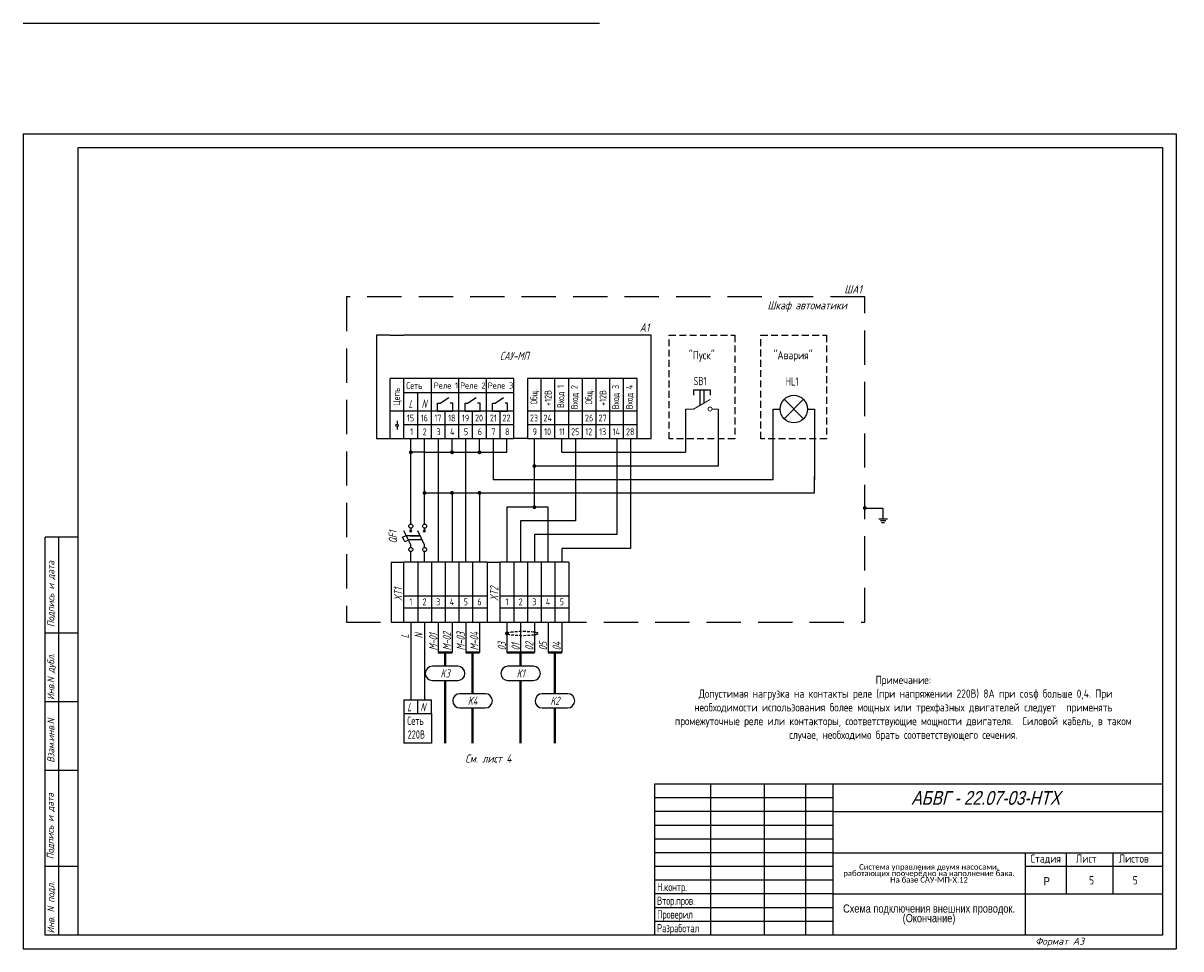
# Model space of a CAD drawing. Header units: millimetres. Extents: x 1700 to 2122, y 1030 to 2962.
# Tile 1 of 4: x 1700 to 2122, y 1030 to 1367. Entities that reach past the tile are written whole.
import ezdxf
from ezdxf.enums import TextEntityAlignment as Align

# ---------------------------------------------------------------- set-up
doc = ezdxf.new("R2010")
doc.units = ezdxf.units.MM
doc.linetypes.add('CONTI', pattern=[0])
doc.linetypes.add('DASHED2', pattern=[0.375, 0.25, -0.125])
doc.layers.add('015', color=7, linetype='Continuous', lineweight=15)
for name, color, linetype in [('Размеры', 3, 'Continuous'), ('Съемка', 162, 'Continuous'), ('Текст', 7, 'Continuous'), ('Форматка', 4, 'Continuous')]:
    doc.layers.add(name, color=color, linetype=linetype)
doc.layers.add('Слой1', color=10, linetype='Continuous', lineweight=200, plot=False)
doc.styles.add('35', font='romans.shx', dxfattribs={"width": 0.7, "oblique": 15, "height": 3.5})
doc.styles.add('Arial', font='arial.ttf')
doc.styles.add('GOST', font='GOST.shx', dxfattribs={"oblique": 15})
doc.styles.add('gost2304', font='gost_ptb.shx', dxfattribs={"width": 0.8, "oblique": 15, "height": 2.5})
doc.styles.add('Romans8', font='romans8.shx', dxfattribs={"width": 0.8, "height": 3})
doc.styles.add('style3', font='simplex.shx', dxfattribs={"height": 3})
doc.styles.add('style4', font='romans.shx', dxfattribs={"width": 0.7, "height": 3})

msp = doc.modelspace()

# ---------------------------------------------------------------- hatches: boundary and pattern name
at = {"layer": 'Съемка', "linetype": 'CONTI', "ltscale": 0.3}
for points in [[(1841.94, 1210.91, 1), (1840.52, 1210.91, 1)], [(1856.94, 1210.91, 1), (1855.52, 1210.91, 1)], [(1866.94, 1210.91, 1), (1865.52, 1210.91, 1)], [(1846.94, 1196.12, 1), (1845.52, 1196.12, 1)], [(1856.94, 1196.12, 1), (1855.52, 1196.12, 1)], [(2006.59, 1189.91, 1), (2006.59, 1191.33, 1)]]:
    msp.add_hatch(color=7, dxfattribs=at).paths.add_polyline_path(points)
h = msp.add_hatch(color=7, dxfattribs=at)
edge = h.paths.add_edge_path()
edge.add_arc((1886.23, 1205.91), 0.709, 0, 360)
h = msp.add_hatch(color=7, dxfattribs=at)
edge = h.paths.add_edge_path()
edge.add_arc((1866.23, 1196.12), 0.709, 0, 360)
h = msp.add_hatch(color=7, dxfattribs=at)
edge = h.paths.add_edge_path()
edge.add_arc((1886.23, 1190.91), 0.709, 0, 360)
h = msp.add_hatch(color=7, dxfattribs=at)
edge = h.paths.add_edge_path()
edge.add_arc((1876.23, 1144.91), 0.709, 0, 360)

# ---------------------------------------------------------------- linework, layer by layer
for p, q in [((1833.73, 1253.6), (1828.73, 1253.6)), ((1828.73, 1253.6), (1828.73, 1215.91)), ((1833.73, 1253.6), (1838.73, 1253.6)), ((1928.73, 1253.6), (1838.73, 1253.6)), ((1928.73, 1215.91), (1928.73, 1253.6)), ((1833.73, 1225.91), (1833.73, 1237.75)), ((1838.73, 1237.75), (1833.73, 1237.75)), ((1838.73, 1225.91), (1838.73, 1237.75)), ((1843.73, 1237.75), (1838.73, 1237.75)), ((1848.73, 1237.75), (1843.73, 1237.75)), ((1848.73, 1225.91), (1848.73, 1237.75)), ((1853.73, 1237.75), (1848.73, 1237.75)), ((1858.73, 1237.75), (1853.73, 1237.75)), ((1858.73, 1225.91), (1858.73, 1237.75)), ((1863.73, 1237.75), (1858.73, 1237.75)), ((1868.73, 1237.75), (1863.73, 1237.75)), ((1868.73, 1225.91), (1868.73, 1237.75)), ((1873.73, 1237.75), (1868.73, 1237.75)), ((1878.73, 1237.75), (1873.73, 1237.75)), ((1878.73, 1225.91), (1878.73, 1237.75)), ((1888.73, 1237.75), (1883.73, 1237.75)), ((1883.73, 1237.75), (1883.73, 1215.91)), ((1888.73, 1225.91), (1888.73, 1237.75)), ((1893.73, 1237.75), (1888.73, 1237.75)), ((1893.73, 1225.91), (1893.73, 1237.75)), ((1898.73, 1237.75), (1893.73, 1237.75)), ((1898.73, 1225.91), (1898.73, 1237.75)), ((1903.73, 1237.75), (1898.73, 1237.75)), ((1903.73, 1225.91), (1903.73, 1237.75)), ((1908.73, 1237.75), (1903.73, 1237.75)), ((1908.73, 1225.91), (1908.73, 1237.75)), ((1913.73, 1237.75), (1908.73, 1237.75)), ((1913.73, 1225.91), (1913.73, 1237.75)), ((1918.73, 1237.75), (1913.73, 1237.75)), ((1918.73, 1225.91), (1918.73, 1237.75)), ((1923.73, 1237.75), (1918.73, 1237.75)), ((1923.73, 1225.91), (1923.73, 1237.75)), ((1843.73, 1225.91), (1843.73, 1232.75)), ((1944.23, 1233.68), (1950.23, 1233.68)), ((1944.23, 1233.68), (1944.23, 1231.68)), ((1946.48, 1233.68), (1947.98, 1233.68)), ((1946.48, 1233.68), (1946.48, 1227.98)), ((1947.98, 1233.68), (1947.98, 1228.85)), ((1950.23, 1233.68), (1950.23, 1231.68)), ((1850.97, 1225.91), (1850.97, 1228.83)), ((1850.97, 1228.83), (1851.9, 1228.83)), ((1856.48, 1228.83), (1855.55, 1228.83)), ((1856.48, 1225.91), (1856.48, 1228.83)), ((1860.97, 1225.91), (1860.97, 1228.83)), ((1860.97, 1228.83), (1861.9, 1228.83)), ((1866.48, 1228.83), (1865.55, 1228.83)), ((1866.48, 1225.91), (1866.48, 1228.83)), ((1870.97, 1225.91), (1870.97, 1228.83)), ((1870.97, 1228.83), (1871.9, 1228.83)), ((1876.48, 1228.83), (1875.55, 1228.83)), ((1876.48, 1225.91), (1876.48, 1228.83)), ((1977.19, 1223.15), (1984.26, 1230.22)), ((1977.19, 1230.22), (1984.26, 1223.15)), ((1833.73, 1220.91), (1833.73, 1225.91)), ((1838.73, 1225.91), (1833.73, 1225.91)), ((1838.73, 1220.91), (1838.73, 1225.91)), ((1843.73, 1225.91), (1838.73, 1225.91)), ((1843.73, 1220.91), (1843.73, 1225.91)), ((1848.73, 1225.91), (1843.73, 1225.91)), ((1848.73, 1220.91), (1848.73, 1225.91)), ((1853.73, 1225.91), (1848.73, 1225.91)), ((1850.97, 1225.91), (1856.48, 1225.91)), ((1853.73, 1220.91), (1853.73, 1225.91)), ((1858.73, 1225.91), (1853.73, 1225.91)), ((1858.73, 1220.91), (1858.73, 1225.91)), ((1863.73, 1225.91), (1858.73, 1225.91)), ((1860.97, 1225.91), (1866.48, 1225.91)), ((1863.73, 1220.91), (1863.73, 1225.91)), ((1868.73, 1225.91), (1863.73, 1225.91)), ((1868.73, 1220.91), (1868.73, 1225.91)), ((1873.73, 1225.91), (1868.73, 1225.91)), ((1870.97, 1225.91), (1876.48, 1225.91)), ((1873.73, 1220.91), (1873.73, 1225.91)), ((1878.73, 1225.91), (1873.73, 1225.91)), ((1878.73, 1220.91), (1878.73, 1225.91)), ((1888.73, 1225.91), (1883.73, 1225.91)), ((1888.73, 1220.91), (1888.73, 1225.91)), ((1893.73, 1225.91), (1888.73, 1225.91)), ((1893.73, 1220.91), (1893.73, 1225.91)), ((1898.73, 1225.91), (1893.73, 1225.91)), ((1898.73, 1220.91), (1898.73, 1225.91)), ((1903.73, 1225.91), (1898.73, 1225.91)), ((1903.73, 1220.91), (1903.73, 1225.91)), ((1908.73, 1225.91), (1903.73, 1225.91)), ((1908.73, 1220.91), (1908.73, 1225.91)), ((1913.73, 1225.91), (1908.73, 1225.91)), ((1913.73, 1220.91), (1913.73, 1225.91)), ((1918.73, 1225.91), (1913.73, 1225.91)), ((1918.73, 1220.91), (1918.73, 1225.91)), ((1923.73, 1225.91), (1918.73, 1225.91)), ((1923.73, 1220.91), (1923.73, 1225.91)), ((1941.23, 1226.68), (1941.23, 1210.91)), ((1953.23, 1226.68), (1953.23, 1205.91)), ((1973.23, 1200.91), (1973.23, 1226.68)), ((1973.23, 1226.68), (1975.73, 1226.68)), ((1985.73, 1226.68), (1988.23, 1226.68)), ((1988.23, 1226.68), (1988.23, 1200.91)), ((1833.73, 1215.91), (1833.73, 1220.91)), ((1838.73, 1215.91), (1838.73, 1220.91)), ((1843.73, 1220.91), (1838.73, 1220.91)), ((1843.73, 1215.91), (1843.73, 1220.91)), ((1848.73, 1220.91), (1843.73, 1220.91)), ((1848.73, 1215.91), (1848.73, 1220.91)), ((1853.73, 1220.91), (1848.73, 1220.91)), ((1853.73, 1215.91), (1853.73, 1220.91)), ((1858.73, 1220.91), (1853.73, 1220.91)), ((1858.73, 1215.91), (1858.73, 1220.91)), ((1863.73, 1220.91), (1858.73, 1220.91)), ((1863.73, 1215.91), (1863.73, 1220.91)), ((1868.73, 1220.91), (1863.73, 1220.91)), ((1868.73, 1215.91), (1868.73, 1220.91)), ((1873.73, 1220.91), (1868.73, 1220.91)), ((1873.73, 1215.91), (1873.73, 1220.91)), ((1878.73, 1220.91), (1873.73, 1220.91)), ((1878.73, 1215.91), (1878.73, 1220.91)), ((1888.73, 1220.91), (1883.73, 1220.91)), ((1888.73, 1215.91), (1888.73, 1220.91)), ((1893.73, 1220.91), (1888.73, 1220.91)), ((1893.73, 1215.91), (1893.73, 1220.91)), ((1898.73, 1220.91), (1893.73, 1220.91)), ((1898.73, 1215.91), (1898.73, 1220.91)), ((1903.73, 1220.91), (1898.73, 1220.91)), ((1903.73, 1215.91), (1903.73, 1220.91)), ((1908.73, 1220.91), (1903.73, 1220.91)), ((1908.73, 1215.91), (1908.73, 1220.91)), ((1913.73, 1220.91), (1908.73, 1220.91)), ((1913.73, 1215.91), (1913.73, 1220.91)), ((1918.73, 1220.91), (1913.73, 1220.91)), ((1918.73, 1215.91), (1918.73, 1220.91)), ((1923.73, 1220.91), (1918.73, 1220.91)), ((1923.73, 1215.91), (1923.73, 1220.91)), ((1828.73, 1215.91), (1833.73, 1215.91)), ((1833.73, 1215.91), (1838.73, 1215.91)), ((1838.73, 1215.91), (1843.73, 1215.91)), ((1841.23, 1184.75), (1841.23, 1215.91)), ((1843.73, 1215.91), (1848.73, 1215.91)), ((1846.23, 1210.91), (1846.23, 1215.91)), ((1848.73, 1215.91), (1853.73, 1215.91)), ((1851.23, 1215.91), (1851.23, 1170.91)), ((1853.73, 1215.91), (1858.73, 1215.91)), ((1856.23, 1210.91), (1856.23, 1215.91)), ((1858.73, 1215.91), (1863.73, 1215.91)), ((1861.23, 1170.91), (1861.23, 1215.91)), ((1863.73, 1215.91), (1868.73, 1215.91)), ((1866.23, 1210.91), (1866.23, 1215.91)), ((1868.73, 1215.91), (1873.73, 1215.91)), ((1871.23, 1215.91), (1871.23, 1200.91)), ((1873.73, 1215.91), (1878.73, 1215.91)), ((1876.23, 1210.91), (1876.23, 1215.91)), ((1883.73, 1215.91), (1878.73, 1215.91)), ((1883.73, 1215.91), (1888.73, 1215.91)), ((1886.23, 1190.91), (1886.23, 1215.91)), ((1888.73, 1215.91), (1893.73, 1215.91)), ((1893.73, 1215.91), (1898.73, 1215.91)), ((1896.23, 1210.91), (1896.23, 1215.91)), ((1898.73, 1215.91), (1903.73, 1215.91)), ((1901.23, 1215.91), (1901.23, 1185.91)), ((1903.73, 1215.91), (1908.73, 1215.91)), ((1908.73, 1215.91), (1913.73, 1215.91)), ((1913.73, 1215.91), (1918.73, 1215.91)), ((1916.23, 1215.91), (1916.23, 1180.91)), ((1918.73, 1215.91), (1923.73, 1215.91)), ((1921.23, 1215.91), (1921.23, 1175.91)), ((1923.73, 1215.91), (1928.73, 1215.91)), ((1846.23, 1210.91), (1841.23, 1210.91)), ((1846.23, 1184.75), (1846.23, 1210.91)), ((1846.23, 1210.91), (1856.23, 1210.91)), ((1856.23, 1210.91), (1866.23, 1210.91)), ((1866.23, 1210.91), (1876.23, 1210.91)), ((1896.23, 1210.91), (1941.23, 1210.91)), ((1953.23, 1205.91), (1886.23, 1205.91)), ((1988.23, 1196.12), (1988.23, 1202.27)), ((1973.23, 1200.91), (1871.23, 1200.91)), ((1846.23, 1196.12), (1856.23, 1196.12)), ((1856.23, 1196.12), (1856.23, 1170.91)), ((1856.23, 1196.12), (1866.23, 1196.12)), ((1866.23, 1196.12), (1866.23, 1170.91)), ((1866.23, 1196.12), (1988.23, 1196.12)), ((1891.23, 1190.91), (1876.23, 1190.91)), ((1876.23, 1190.91), (1876.23, 1170.91)), ((1891.23, 1170.91), (1891.23, 1190.91)), ((2006.59, 1190.62), (2013.21, 1190.62)), ((2013.21, 1190.62), (2013.21, 1186.69)), ((1901.23, 1185.91), (1881.23, 1185.91)), ((1881.23, 1185.91), (1881.23, 1170.91)), ((2011.69, 1186.69), (2014.86, 1186.69)), ((2012.29, 1186.03), (2014.27, 1186.03)), ((2012.68, 1185.38), (2013.74, 1185.38)), ((1916.23, 1180.91), (1886.23, 1180.91)), ((1886.23, 1180.91), (1886.23, 1170.91)), ((1841.23, 1170.91), (1841.23, 1174.75)), ((1841.23, 1170.91), (1841.23, 1174.75)), ((1841.23, 1170.91), (1841.23, 1174.75)), ((1846.23, 1170.91), (1846.23, 1174.75)), ((1921.23, 1175.91), (1896.23, 1175.91)), ((1896.23, 1175.91), (1896.23, 1170.91)), ((1843.73, 1170.91), (1838.73, 1170.91)), ((1843.73, 1170.91), (1843.73, 1149.07)), ((1848.73, 1170.91), (1843.73, 1170.91)), ((1848.73, 1170.91), (1848.73, 1149.07)), ((1853.73, 1170.91), (1848.73, 1170.91)), ((1853.73, 1170.91), (1853.73, 1149.07)), ((1858.73, 1170.91), (1853.73, 1170.91)), ((1858.73, 1170.91), (1858.73, 1149.07)), ((1863.73, 1170.91), (1858.73, 1170.91)), ((1863.73, 1170.91), (1863.73, 1149.07)), ((1869.01, 1170.91), (1863.73, 1170.91)), ((1878.73, 1170.91), (1873.73, 1170.91)), ((1878.73, 1170.91), (1878.73, 1149.07)), ((1883.73, 1170.91), (1878.73, 1170.91)), ((1883.73, 1170.91), (1883.73, 1149.07)), ((1883.73, 1170.91), (1883.73, 1149.07)), ((1888.73, 1170.91), (1883.73, 1170.91)), ((1888.73, 1170.91), (1888.73, 1149.07)), ((1893.73, 1170.91), (1888.73, 1170.91)), ((1893.73, 1170.91), (1893.73, 1149.07)), ((1893.73, 1170.91), (1893.73, 1149.07)), ((1898.73, 1170.91), (1893.73, 1170.91)), ((1898.73, 1170.91), (1898.73, 1149.07)), ((1838.73, 1158.67), (1843.73, 1158.67)), ((1843.73, 1158.67), (1848.73, 1158.67)), ((1848.73, 1158.67), (1853.73, 1158.67)), ((1853.73, 1158.67), (1858.73, 1158.67)), ((1858.73, 1158.67), (1863.73, 1158.67)), ((1863.73, 1158.67), (1869.01, 1158.67)), ((1873.73, 1158.67), (1878.73, 1158.67)), ((1878.73, 1158.67), (1883.73, 1158.67)), ((1883.73, 1158.67), (1888.73, 1158.67)), ((1888.73, 1158.67), (1893.73, 1158.67)), ((1893.73, 1158.67), (1898.73, 1158.67)), ((1838.73, 1154.2), (1843.73, 1154.2)), ((1843.73, 1154.2), (1848.73, 1154.2)), ((1848.73, 1154.2), (1853.73, 1154.2)), ((1853.73, 1154.2), (1858.73, 1154.2)), ((1858.73, 1154.2), (1863.73, 1154.2)), ((1863.73, 1154.2), (1869.01, 1154.2)), ((1873.73, 1154.2), (1878.73, 1154.2)), ((1878.73, 1154.2), (1883.73, 1154.2)), ((1883.73, 1154.2), (1888.73, 1154.2)), ((1888.73, 1154.2), (1893.73, 1154.2)), ((1893.73, 1154.2), (1898.73, 1154.2)), ((1838.73, 1149.07), (1843.73, 1149.07)), ((1841.23, 1149.07), (1841.23, 1140.71)), ((1843.73, 1149.07), (1848.73, 1149.07)), ((1846.23, 1149.07), (1846.23, 1140.71)), ((1848.73, 1149.07), (1853.73, 1149.07)), ((1851.23, 1149.07), (1851.23, 1137.95)), ((1853.73, 1149.07), (1858.73, 1149.07)), ((1856.23, 1149.07), (1856.23, 1137.95)), ((1858.73, 1149.07), (1863.73, 1149.07)), ((1861.23, 1149.07), (1861.23, 1137.95)), ((1863.73, 1149.07), (1868.73, 1149.07)), ((1866.23, 1149.07), (1866.23, 1137.95)), ((1873.73, 1149.07), (1878.73, 1149.07)), ((1876.23, 1149.07), (1876.23, 1137.95)), ((1878.73, 1149.07), (1883.73, 1149.07)), ((1881.23, 1149.07), (1881.23, 1137.95)), ((1883.73, 1149.07), (1888.73, 1149.07)), ((1883.73, 1149.07), (1888.73, 1149.07)), ((1886.23, 1149.07), (1886.23, 1137.95)), ((1888.73, 1149.07), (1893.73, 1149.07)), ((1891.23, 1149.07), (1891.23, 1137.95)), ((1893.73, 1149.07), (1898.73, 1149.07)), ((1896.23, 1149.07), (1896.23, 1137.95)), ((1841.23, 1140.71), (1841.23, 1120.75)), ((1846.23, 1140.71), (1846.23, 1120.75)), ((1858.37, 1132.95), (1849.09, 1132.95)), ((1885.87, 1132.95), (1876.59, 1132.95)), ((1868.37, 1122.95), (1859.09, 1122.95)), ((1898.37, 1122.95), (1889.09, 1122.95)), ((1838.73, 1120.75), (1843.73, 1120.75)), ((1838.73, 1120.75), (1838.73, 1115.75)), ((1843.73, 1120.75), (1848.73, 1120.75)), ((1843.73, 1115.75), (1843.73, 1120.75)), ((1848.73, 1115.75), (1848.73, 1120.75)), ((1838.73, 1115.75), (1848.73, 1115.75)), ((1838.73, 1115.75), (1838.73, 1104.98)), ((1848.73, 1115.75), (1848.73, 1104.98)), ((1848.73, 1104.98), (1838.73, 1104.98))]:
    msp.add_line(p, q)
at = {"color": 7}
for p, q in [((1850.97, 1225.91), (1850.97, 1228.83)), ((1851.9, 1228.83), (1855.02, 1230.88)), ((1860.97, 1225.91), (1860.97, 1228.83)), ((1861.9, 1228.83), (1865.02, 1230.88)), ((1870.97, 1225.91), (1870.97, 1228.83)), ((1871.9, 1228.83), (1875.02, 1230.88)), ((1836.23, 1222.34), (1836.23, 1221.22)), ((1836.23, 1220.31), (1836.23, 1219.19)), ((1844.6, 1180.5), (1839.6, 1180.5)), ((1845.35, 1179), (1840.35, 1179)), ((1841.04, 1180.5), (1844.6, 1180.5)), ((1849.06, 1127.77), (1858.34, 1127.77)), ((1876.56, 1127.77), (1885.84, 1127.77)), ((1859.06, 1117.77), (1868.34, 1117.77)), ((1889.06, 1117.77), (1898.34, 1117.77))]:
    msp.add_line(p, q, dxfattribs=at)
at = {"color": 0}
for p, q in [((1841.23, 1177.25), (1838.73, 1182.25)), ((1840.84, 1181.85), (1841.62, 1182.64)), ((1841.62, 1181.85), (1840.84, 1182.64)), ((1841.23, 1183.25), (1841.23, 1182.25)), ((1846.23, 1177.25), (1843.73, 1182.25)), ((1845.84, 1181.85), (1846.62, 1182.64)), ((1846.62, 1181.85), (1845.84, 1182.64)), ((1846.23, 1183.25), (1846.23, 1182.25)), ((1841.23, 1176.25), (1841.23, 1177.25)), ((1846.23, 1176.25), (1846.23, 1177.25))]:
    msp.add_line(p, q, dxfattribs=at)
at = {"color": 0, "linetype": 'ByBlock'}
for p, q in [((1834.01, 1170.91), (1834.01, 1149.07)), ((1869.01, 1170.91), (1869.01, 1149.07))]:
    msp.add_line(p, q, dxfattribs=at)
at = {"color": 0, "linetype": 'ByBlock', "ltscale": 0.1}
for p, q in [((1838.73, 1149.07), (1838.73, 1170.91)), ((1873.73, 1149.07), (1873.73, 1170.91))]:
    msp.add_line(p, q, dxfattribs=at)
at = {"lineweight": 40}
for p, q in [((1851.23, 1137.95), (1856.23, 1137.95)), ((1853.73, 1132.95), (1853.73, 1137.95)), ((1861.23, 1137.95), (1866.23, 1137.95)), ((1863.73, 1122.95), (1863.73, 1137.95)), ((1876.23, 1137.95), (1886.23, 1137.95)), ((1881.23, 1132.95), (1881.23, 1137.95)), ((1891.23, 1137.95), (1896.23, 1137.95)), ((1893.73, 1122.95), (1893.73, 1137.95)), ((1853.7, 1127.77), (1853.7, 1104.98)), ((1881.2, 1127.77), (1881.2, 1104.98)), ((1863.7, 1117.77), (1863.7, 1104.98)), ((1893.7, 1117.77), (1893.7, 1104.98))]:
    msp.add_line(p, q, dxfattribs=at)
at = {"color": 3, "linetype": 'DASHED2', "ltscale": 50}
msp.add_lwpolyline([(2006.59, 1267.52), (1817.73, 1267.52), (1817.73, 1149.07), (2006.59, 1149.07)], close=True, dxfattribs=at)
at = {"linetype": 'DASHED2', "ltscale": 10}
for points in [[(1935.32, 1253.6), (1959.26, 1253.6), (1959.26, 1215.8), (1935.32, 1215.8)], [(1968.72, 1253.6), (1992.66, 1253.6), (1992.66, 1215.86), (1968.72, 1215.86)]]:
    msp.add_lwpolyline(points, close=True, dxfattribs=at)
at = {"color": 0, "ltscale": 0.008}
msp.add_lwpolyline([(1839.1, 1178.33), (1838.25, 1180.02), (1839.52, 1180.66), (1840.37, 1178.96)], close=True, dxfattribs=at)
msp.add_circle((1980.73, 1226.68), 5)
at = {"color": 7}
msp.add_circle((1836.23, 1220.77), 0.452, dxfattribs=at)
at = {"color": 0}
for centre in [(1841.23, 1184), (1846.23, 1184), (1841.23, 1175.5), (1846.23, 1175.5)]:
    msp.add_circle(centre, 0.75, dxfattribs=at)
at = {"color": 7}
for centre, start, end in [((1849.09, 1130.36), 90, 269.4515), ((1858.34, 1130.36), 270, 89.4515), ((1876.59, 1130.36), 90, 269.4515), ((1885.84, 1130.36), 270, 89.4515), ((1859.09, 1120.36), 90, 269.4515), ((1868.34, 1120.36), 270, 89.4515), ((1889.09, 1120.36), 90, 269.4515), ((1898.34, 1120.36), 270, 89.4515)]:
    msp.add_arc(centre, 2.59, start, end, dxfattribs=at)
at = {"color": 7, "linetype": 'DASHED2', "ltscale": 4}
msp.add_ellipse((1881.98, 1144.91), major_axis=(-5.75, 0), ratio=0.140686, dxfattribs=at)
at = {"layer": '015', "color": 7, "ltscale": 100}
for p, q in [((1944.23, 1226.68), (1950.23, 1230.15)), ((1941.23, 1226.68), (1944.23, 1226.68)), ((1950.95, 1226.68), (1953.23, 1226.68))]:
    msp.add_line(p, q, dxfattribs=at)
at = {"layer": '015', "color": 7, "ltscale": 0.008}
for start, end in [(90, 270), (270, 90)]:
    msp.add_arc((1950.23, 1226.68), 0.726, start, end, dxfattribs=at)
at = {"layer": 'Размеры', "color": 7}
for p, q in [((1838.73, 1232.75), (1878.73, 1232.75)), ((1834.01, 1170.91), (1838.73, 1170.91)), ((1869.01, 1170.91), (1873.73, 1170.91)), ((1834.01, 1149.07), (1838.73, 1149.07)), ((1869.01, 1149.07), (1873.73, 1149.07))]:
    msp.add_line(p, q, dxfattribs=at)
at = {"layer": 'Слой1', "color": 7, "linetype": 'ByBlock', "lineweight": -3, "ltscale": 0.4}
for p, q in [((1700, 1367.28), (1910, 1367.28)), ((1700, 1367.28), (1910, 1367.28)), ((1700, 1367.28), (1910, 1367.28)), ((1700, 1327), (1910, 1327)), ((1718.7, 1327), (2120, 1327)), ((1700, 1030), (1910, 1030)), ((1910, 1030), (2120, 1030))]:
    msp.add_line(p, q, dxfattribs=at)
at = {"layer": 'Слой1', "color": 7, "lineweight": -3}
for p, q in [((1700, 1327), (1700, 1030)), ((1700, 1327), (1700, 1030)), ((1700, 1327), (1700, 1030)), ((1700, 1327), (1700, 1030)), ((2120, 1327), (2120, 1030)), ((2120, 1327), (2120, 1030)), ((2120, 1327), (2120, 1030))]:
    msp.add_line(p, q, dxfattribs=at)
at = {"layer": 'Форматка', "color": 7, "lineweight": -3}
for p, q in [((1720, 1035), (1720, 1322)), ((1720, 1322), (2115, 1322)), ((2115, 1322), (2115, 1035)), ((1720, 1180), (1708, 1180)), ((1708, 1035), (1708, 1180)), ((1713, 1035), (1713, 1180)), ((1720, 1145), (1708, 1145)), ((1720, 1120), (1708, 1120)), ((1720, 1095), (1708, 1095)), ((2115, 1090), (1930, 1090)), ((1930, 1090), (1930, 1035)), ((1950.38, 1090), (1950.38, 1035)), ((1970, 1090), (1970, 1035)), ((1985, 1090), (1985, 1035)), ((1995, 1090), (1995, 1035)), ((1995, 1085), (1930, 1085)), ((1995, 1080), (1930, 1080)), ((1995, 1080), (2115, 1080)), ((1995, 1075), (1930, 1075)), ((1995, 1070), (1930, 1070)), ((1995, 1065), (1930, 1065)), ((1995, 1065), (2115, 1065)), ((2065, 1065), (2065, 1035)), ((2080, 1065), (2080, 1050)), ((2097, 1065), (2097, 1050)), ((1720, 1060), (1708, 1060)), ((1995, 1060), (1930, 1060)), ((2115, 1060), (2065, 1060)), ((1995, 1055), (1930, 1055)), ((1995, 1050), (1930, 1050)), ((1995, 1050), (2115, 1050)), ((1995, 1045), (1930, 1045)), ((1995, 1040), (1930, 1040)), ((2115, 1035), (1708, 1035))]:
    msp.add_line(p, q, dxfattribs=at)

# ---------------------------------------------------------------- texts
at = {"color": 7, "oblique": 15}
for s, style, width, p in [('ШA1', 'style4', 0.8, (2002.32, 1270.3)), ('Шкаф автоматики', 'style4', 0.8, (1985.61, 1264.46)), ('A1', 'style4', 0.8, (1926.35, 1256.37)), ('K3', 'style4', 0.7, (1853.72, 1130.36)), ('K1', 'style4', 0.7, (1881.22, 1130.36)), ('K4', 'style4', 0.7, (1863.72, 1120.36)), ('K2', 'style4', 0.7, (1893.72, 1120.36)), ('L', 'style3', 0.669676, (1840.69, 1118.06)), ('N', 'style3', 0.669676, (1845.59, 1118.06)), ('См. лист 4', 'style4', 0.8, (1869.44, 1099.35))]:
    msp.add_text(s, height=3, dxfattribs=dict(at, style=style, width=width)).set_placement(p, align=Align.MIDDLE_CENTER)
at = {"color": 7, "style": 'style3', "oblique": 15, "width": 0.669676}
for s, p in [('L', (1840.39, 1227.06)), ('N', (1845.13, 1227.09))]:
    msp.add_text(s, height=3, dxfattribs=at).set_placement(p)
at = {"color": 7, "style": 'style4', "oblique": 15, "width": 0.700428}
for s, p in [('XT1', (1838.08, 1156.74)), ('XT2', (1873.08, 1156.74)), ('L', (1840.58, 1143.1)), ('N', (1845.58, 1143.1)), ('M-01', (1850.87, 1138.72)), ('M-02', (1855.87, 1138.72)), ('M-03', (1860.87, 1138.72)), ('M-04', (1865.87, 1138.72)), ('03', (1875.87, 1138.72)), ('01', (1880.87, 1138.72)), ('02', (1885.87, 1138.72)), ('05', (1890.87, 1138.72)), ('04', (1895.87, 1138.72))]:
    msp.add_text(s, height=3, rotation=90, dxfattribs=at).set_placement(p)
at = {"lineweight": -3, "style": 'Arial', "oblique": 15, "width": 0.8}
msp.add_text('АБВГ - 22.07-03-НТХ', height=5, dxfattribs=at).set_placement((2077.76, 1084.99), align=Align.MIDDLE_RIGHT)
at = {"color": 7, "style": 'Arial', "width": 0.8}
msp.add_text('Р', height=3, dxfattribs=at).set_placement((2071.77, 1053.13))
at = {"color": 3, "char_height": 3, "attachment_point": 1, "style": 'style4'}
for s, width, insert in [('SB1', 11.9984, (1944.26, 1238.37)), ('HL1', 6.7627, (1977.85, 1238.22))]:
    msp.add_mtext_dynamic_manual_height_columns(s, width=width, gutter_width=15, heights=[0], dxfattribs=dict(at, insert=insert))
at = {"insert": (1839.46, 1114.6), "char_height": 3, "attachment_point": 1, "style": 'style4'}
msp.add_mtext_dynamic_manual_height_columns('\\pi0.4899;Сеть\\P\\pi0.5899;220В', width=9.0798, gutter_width=15, heights=[0], dxfattribs=at)
at = {"insert": (2030, 1057.5), "char_height": 2.2, "width": 70, "attachment_point": 5, "line_spacing_factor": 0.7, "style": 'Arial'}
msp.add_mtext('{\\fCalibri|b0|i0|c204|p34;\\H0.91667x;Система управления двумя насосами, \\fCalibri|b0|i0|c0|p34;\\P\\fCalibri|b0|i0|c204|p34;работающих поочерёдно на наполнение бака. \\fCalibri|b0|i0|c0|p34;\\H1.8129x; \\H0.5516x;\\P\\fCalibri|b0|i0|c204|p34;На базе САУ-МП-Х.\\fCalibri|b0|i0|c0|p34;12\\H1.8958x; }', dxfattribs=at)
at = {"color": 7, "insert": (2030, 1042.5), "char_height": 3, "width": 70, "attachment_point": 5, "line_spacing_factor": 0.7, "style": 'Arial'}
msp.add_mtext('\\pt24;{\\W0.8;Схема подключения внешних проводок. (Окончание)}', dxfattribs=at)
at = {"color": 0, "style": 'gost2304', "oblique": 15, "width": 0.8, "flags": 8}
msp.add_attdef('QF1', text='QF1', height=3, rotation=90, dxfattribs=at).set_placement((1836.15, 1180.02), align=Align.CENTER)
at = {"layer": 'Текст', "lineweight": -3, "style": 'GOST', "oblique": 15, "width": 0.8}
msp.add_text('САУ-МП', height=3, dxfattribs=at).set_placement((1878.95, 1246.02), align=Align.MIDDLE_CENTER)
at = {"layer": 'Текст', "color": 0, "style": 'Romans8', "width": 0.8}
for s, height, p in [('Сеть', 2.5, (1839.59, 1234)), ('Реле 1', 2.2, (1849.58, 1234.15)), ('Реле 2', 2.2, (1859.2, 1234.15)), ('Реле 3', 2.2, (1869.23, 1234.15)), ('15', 2.5, (1839.8, 1222.16)), ('16', 2.5, (1844.85, 1222.16)), ('17', 2.5, (1849.8, 1222.16)), ('18', 2.5, (1854.8, 1222.16)), ('19', 2.5, (1859.85, 1222.16)), ('20', 2.5, (1864.61, 1222.16)), ('21', 2.5, (1870.04, 1222.16)), ('22', 2.5, (1874.61, 1222.16)), ('23', 2.5, (1884.61, 1222.16)), ('24', 2.5, (1889.56, 1222.16)), ('26', 2.5, (1904.66, 1222.16)), ('27', 2.5, (1909.61, 1222.16)), ('1', 2.5, (1840.99, 1217.16)), ('2', 2.5, (1845.56, 1217.16)), ('3', 2.5, (1850.56, 1217.16)), ('4', 2.5, (1855.51, 1217.16)), ('5', 2.5, (1860.56, 1217.16)), ('6', 2.5, (1865.61, 1217.16)), ('7', 2.5, (1870.56, 1217.16)), ('8', 2.5, (1875.56, 1217.16)), ('9', 2.5, (1885.61, 1217.16)), ('10', 2.5, (1889.8, 1217.16)), ('11', 2.5, (1895.23, 1217.16)), ('25', 2.5, (1899.61, 1217.16)), ('12', 2.5, (1904.8, 1217.16)), ('13', 2.5, (1909.8, 1217.16)), ('14', 2.5, (1914.75, 1217.16)), ('28', 2.5, (1919.61, 1217.16))]:
    msp.add_text(s, height=height, dxfattribs=at).set_placement(p)
for s, p in [('Цепь', (1837.24, 1227.86)), ('Общ.', (1887.3, 1228.31)), ('+12В', (1892.48, 1227.83)), ('Вход 1', (1897.06, 1227.02)), ('Вход 2', (1902.06, 1226.59)), ('Общ.', (1907.3, 1228.31)), ('+12В', (1912.48, 1227.83)), ('Вход 3', (1917.06, 1226.59)), ('Вход 4', (1922.06, 1226.54))]:
    msp.add_text(s, height=2.5, rotation=90, dxfattribs=at).set_placement(p)
at = {"layer": 'Текст', "char_height": 3, "width": 24.7565, "attachment_point": 5, "line_spacing_factor": 0.9, "style": 'Romans8'}
for s, insert in [('\\A1;"Пуск"', (1947.23, 1245.9)), ('\\A1;"Авария"', (1980.48, 1245.9))]:
    msp.add_mtext(s, dxfattribs=dict(at, insert=insert))
at = {"layer": 'Текст', "color": 0, "char_height": 2.5, "width": 5, "attachment_point": 5, "line_spacing_factor": 0.9, "style": 'Romans8'}
for s, insert in [('\\A1;1', (1841.23, 1156.43)), ('\\A1;2', (1846.23, 1156.43)), ('\\A1;3', (1851.23, 1156.43)), ('\\A1;4', (1856.23, 1156.43)), ('\\A1;5', (1861.23, 1156.43)), ('\\A1;6', (1866.23, 1156.43)), ('\\A1;1', (1876.23, 1156.43)), ('\\A1;2', (1881.23, 1156.43)), ('\\A1;3', (1886.23, 1156.43)), ('\\A1;4', (1891.23, 1156.43)), ('\\A1;5', (1896.23, 1156.43))]:
    msp.add_mtext(s, dxfattribs=dict(at, insert=insert))
at = {"layer": 'Текст', "color": 7, "ltscale": 6.666667, "char_height": 3, "style": 'Romans8'}
for s, insert, width, attachment_point in [('Примечание:^I\\P^IДопустимая нагрузка на контакты реле (при напряжении 220В) 8А при cos{\\C256;ϕ} больше 0,4. При необходимости использования более мощных или трехфазных двигателей следует {\\H1.3333x; }применять промежуточные реле или контакторы, соответствующие мощности двигателя. {\\H1.1389x; }Силовой кабель, в таком случае, необходимо брать соответствующего сечения.                  {\\H1.2037x; }\\~                                                               \\~           {\\H1.1821x; }', (2020.64, 1117.59), 181.2748, 5), ('Стадия', (2072.5, 1064.4), 15, 2), ('\\pi3.55;Лист', (2080, 1064.4), 15, 1), ('\\pi4.1499;Листов', (2095, 1064.4), 20, 1)]:
    msp.add_mtext(s, dxfattribs=dict(at, insert=insert, width=width, attachment_point=attachment_point))
at = {"layer": 'Текст', "color": 7, "ltscale": 100, "char_height": 3, "width": 19.7446, "attachment_point": 5, "style": 'Romans8'}
for insert in [(2089.23, 1055), (2105.13, 1055)]:
    msp.add_mtext('\\A1;5', dxfattribs=dict(at, insert=insert))
at = {"layer": 'Текст', "color": 7, "insert": (1930.95, 1069.04), "char_height": 3, "width": 21.4279, "attachment_point": 1, "style": 'Romans8'}
msp.add_mtext('{\\W0.7;\\P\\P\\PН.контр.   \\PВтор.пров.\\PПроверил\\PРазработал}', dxfattribs=at)
at = {"layer": 'Форматка', "color": 7, "lineweight": -3, "style": '35', "oblique": 15, "width": 0.9}
for s, p in [('Подпись и дата', (1711.34, 1147.25)), ('Инв.N дубл.', (1711.34, 1120.7)), ('Взам.инв.N', (1711.34, 1097.83)), ('Подпись и дата', (1711.14, 1062.67)), ('Инв. N подл.', (1711.34, 1035.63))]:
    msp.add_text(s, height=2.5, rotation=90, dxfattribs=at).set_placement(p)
at = {"layer": 'Форматка', "color": 7, "lineweight": -3, "style": '35', "oblique": 15}
msp.add_text('Формат А3', height=2.5, dxfattribs=at).set_placement((2068.72, 1031.53))

doc.saveas('drawing.dxf')
